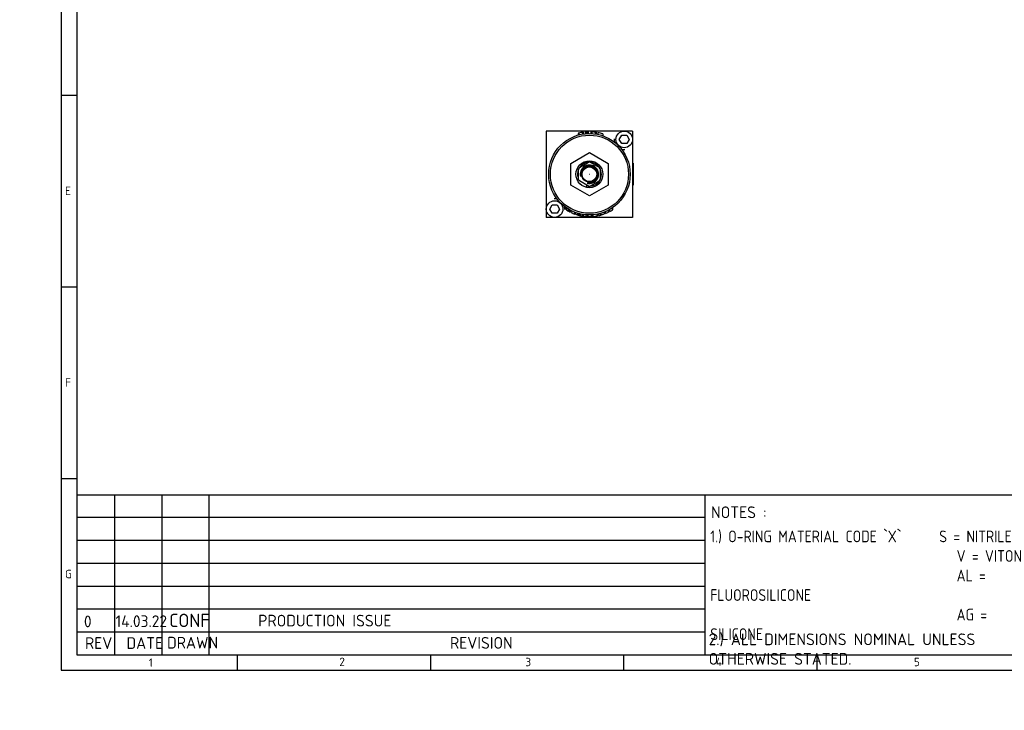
# Model space of a CAD drawing. Header units: millimetres. Extents: x 0 to 578, y 0 to 412.
# Tile 1 of 12: x 0 to 294, y 0 to 206. Entities that reach past the tile are written whole.
import ezdxf
from ezdxf import colors
from ezdxf.entities.mleader import LeaderData, LeaderLine
from ezdxf.math import Vec2, Vec3

# ---------------------------------------------------------------- set-up
doc = ezdxf.new("R2010")
doc.units = ezdxf.units.MM
for name, color, linetype in [('01', 7, 'Continuous'), ('Default', 7, 'Continuous'), ('dimensions', 7, 'Continuous'), ('drawing_sheet', 7, 'Continuous'), ('SH06-FR-XR-AD', 7, 'Continuous'), ('title_block_text', 7, 'Continuous')]:
    doc.layers.add(name, color=color, linetype=linetype)

# ---------------------------------------------------------------- blocks, each defined once
blk = doc.blocks.new('SE4')
at = {"layer": 'SH06-FR-XR-AD', "color": 7, "linetype": 'Continuous'}
for p, q in [((157.13, 172.87), (157.13, 160)), ((170, 172.87), (157.13, 172.87)), ((166.59, 172.2), (166.59, 171.68)), ((166.84, 172.27), (166.84, 171.74)), ((167.98, 172.51), (167.98, 171.99)), ((168.22, 172.03), (168.22, 172.54)), ((169.07, 172.63), (168.75, 172.61)), ((168.75, 172.61), (168.75, 172.1)), ((169.36, 172.65), (169.07, 172.63)), ((169.07, 172.63), (169.07, 172.13)), ((169.36, 172.65), (169.36, 172.15)), ((169.67, 172.66), (169.67, 172.16)), ((170, 172.87), (170, 172.9)), ((182.87, 172.87), (170, 172.87)), ((170.43, 172.66), (170.43, 172.15)), ((170.67, 172.65), (170.67, 172.14)), ((171.69, 172.56), (171.69, 172.04)), ((172.07, 171.99), (172.07, 172.5)), ((172.48, 172.42), (172.48, 171.91)), ((174.03, 172.01), (174.03, 171.47)), ((178.92, 170.39), (179.65, 171.66)), ((179.65, 171.66), (181.12, 171.66)), ((181.12, 171.66), (181.86, 170.39)), ((182.87, 172.87), (182.87, 160)), ((179.65, 169.12), (178.92, 170.39)), ((181.12, 169.12), (179.65, 169.12)), ((181.86, 170.39), (181.12, 169.12)), ((164.43, 163.22), (170, 166.46)), ((170, 166.46), (175.57, 163.22)), ((164.43, 156.78), (164.43, 163.22)), ((167.04, 162), (169.75, 163.57)), ((170.25, 163.57), (172.96, 162)), ((175.57, 163.22), (175.57, 156.78)), ((183.07, 163.29), (182.87, 163.29)), ((183.07, 163.29), (183.07, 156.71)), ((157.13, 160), (157.1, 160)), ((157.13, 160), (157.13, 147.13)), ((166.78, 158.43), (166.78, 161.56)), ((169.97, 160), (170.03, 160)), ((170, 160.02), (170, 159.97)), ((173.22, 161.56), (173.22, 158.43)), ((182.87, 160), (182.87, 147.13)), ((170, 153.54), (164.43, 156.78)), ((169.75, 156.43), (167.04, 158)), ((175.57, 156.78), (170, 153.54)), ((172.96, 158), (170.25, 156.43)), ((182.87, 156.71), (183.07, 156.71)), ((158.14, 149.61), (158.88, 150.88)), ((158.88, 150.88), (160.35, 150.88)), ((160.35, 150.88), (161.08, 149.61)), ((163.02, 149.43), (163.02, 150.04)), ((163.22, 149.3), (163.22, 149.9)), ((176.85, 149.34), (176.85, 149.95)), ((177.03, 149.46), (177.03, 150.08)), ((170, 147.13), (157.13, 147.13)), ((158.88, 148.34), (158.14, 149.61)), ((160.35, 148.34), (158.88, 148.34)), ((161.08, 149.61), (160.35, 148.34)), ((163.09, 149.38), (163.09, 149.38)), ((163.8, 148.95), (163.8, 149.54)), ((164.08, 148.8), (164.08, 149.38)), ((164.25, 148.71), (164.25, 149.28)), ((164.59, 148.54), (164.59, 149.11)), ((165.64, 148.1), (165.64, 148.65)), ((165.86, 148.03), (165.86, 148.56)), ((166.45, 147.84), (166.45, 148.37)), ((166.59, 147.8), (166.59, 148.33)), ((166.92, 147.71), (166.92, 148.23)), ((167.25, 147.63), (167.25, 148.15)), ((167.39, 147.6), (167.39, 148.12)), ((167.99, 147.49), (167.99, 148)), ((168.06, 147.48), (168.06, 147.99)), ((168.17, 147.98), (168.17, 147.46)), ((169.33, 147.34), (169.33, 147.86)), ((169.61, 147.34), (169.61, 147.84)), ((182.87, 147.13), (170, 147.13)), ((170, 147.1), (170, 147.13)), ((170.6, 147.34), (170.6, 147.85)), ((170.78, 147.35), (170.78, 147.86)), ((170.81, 147.36), (170.81, 147.86)), ((171.14, 147.38), (171.14, 147.89)), ((172.28, 147.54), (172.28, 148.05)), ((172.45, 147.57), (172.45, 148.09)), ((172.74, 147.63), (172.74, 148.15)), ((172.92, 147.67), (172.92, 148.19)), ((173.36, 147.79), (173.36, 148.31)), ((174.52, 148.17), (174.52, 148.71)), ((174.79, 148.27), (174.79, 148.82)), ((175.68, 148.67), (175.68, 149.24)), ((175.98, 148.83), (175.98, 149.41)), ((176.04, 148.86), (176.04, 149.44))]:
    blk.add_line(p, q, dxfattribs=at)
at = {"layer": 'SH06-FR-XR-AD', "color": 7}
for p, q in [((170, 172.85), (170, 172.87)), ((157.15, 160), (157.13, 160)), ((172.56, 160), (172.51, 160)), ((182.9, 160), (182.85, 160)), ((170, 147.13), (170, 147.15))]:
    blk.add_line(p, q, dxfattribs=at)
at = {"layer": 'SH06-FR-XR-AD', "color": 7, "linetype": 'Continuous'}
for centre, radius in [((170, 160), 12.16), ((170, 160), 11.66), ((180.39, 170.39), 2.48), ((170, 160), 4.02), ((170, 160), 2.36), ((170, 160), 2.2), ((159.61, 149.61), 2.48)]:
    blk.add_circle(centre, radius, dxfattribs=at)
for centre, radius, start, end in [((170, 160), 12.67, 104.4455, 105.5976), ((170, 160), 12.67, 99.1716, 104.4455), ((170, 160), 12.67, 104.0299, 104.1749), ((170, 160), 12.67, 98.0956, 99.1804), ((170, 160), 12.67, 91.5135, 92.8926), ((170, 160), 12.67, 82.3269, 86.9621), ((170, 160), 12.67, 80.6133, 82.3366), ((170, 160), 12.67, 71.4508, 78.7054), ((180.39, 170.39), 3.04, 176.6799, 194.7417), ((180.39, 170.39), 3.04, 255.2583, 273.3201), ((170, 160), 3.58, 255, 195), ((167.29, 161.56), 0.507, 120, 180), ((170, 160), 2.74, 255, 195), ((170, 160), 2.59, 255, 195), ((170, 163.13), 0.507, 60, 120), ((172.71, 161.56), 0.507, 0, 60), ((167.29, 158.43), 0.507, 180, 240), ((170, 156.87), 0.507, 240, 300), ((172.71, 158.43), 0.507, 300, 0), ((159.61, 149.61), 3.04, 75.2583, 93.3201), ((159.61, 149.61), 3.04, 356.6799, 14.7417), ((170, 160), 12.67, 236.5773, 237.6478), ((170, 160), 12.67, 237.6478, 240.7072), ((170, 160), 12.67, 240.7072, 242.1186), ((170, 160), 12.67, 242.1186, 243.033), ((170, 160), 12.67, 244.7148, 249.8726), ((170, 160), 12.67, 250.9103, 253.7046), ((170, 160), 12.67, 253.7046, 254.3763), ((170, 160), 12.67, 254.3763, 255.9293), ((170, 160), 12.67, 255.9293, 257.445), ((170, 160), 12.67, 257.445, 258.1326), ((170, 160), 12.67, 258.1326, 260.8844), ((170, 160), 12.67, 261.1936, 265.2111), ((170, 160), 12.67, 266.8033, 266.9203), ((170, 160), 12.67, 266.974, 268.241), ((170, 160), 12.67, 268.2361, 272.7059), ((170, 160), 12.67, 271.8012, 272.0438), ((170, 160), 12.67, 272.7059, 273.5275), ((170, 160), 12.67, 273.5275, 273.6849), ((170, 160), 12.67, 273.6849, 277.3858), ((170, 160), 12.67, 275.173, 280.3806), ((170, 160), 12.67, 280.3363, 281.1624), ((170, 160), 12.67, 282.4732, 283.3148), ((170, 160), 12.67, 283.3036, 285.3946), ((170, 160), 12.67, 292.2321, 296.6135), ((170, 160), 12.67, 298.1666, 298.464), ((170, 160), 12.67, 298.464, 302.7441), ((170, 160), 12.67, 302.7441, 303.7144)]:
    blk.add_arc(centre, radius, start, end, dxfattribs=at)
for points, knots in [([(170.67, 172.65), (170.56, 172.66), (170.5, 172.66), (170.44, 172.66), (170.43, 172.66), (170.43, 172.66)], [0, 0, 0, 0, 0.25, 0.25, 0.4697519, 0.4697519, 0.4697519, 0.4697519]), ([(169.33, 147.35), (169.34, 147.35), (169.33, 147.35), (169.33, 147.35), (169.33, 147.35), (169.33, 147.35), (169.35, 147.35), (169.31, 147.35), (169.22, 147.35), (168.99, 147.37), (168.86, 147.38), (168.59, 147.41), (168.46, 147.42), (168.24, 147.45), (168.17, 147.46), (168.17, 147.46)], [0.5019203, 0.5019203, 0.5019203, 0.5019203, 0.625, 0.625, 0.6875, 0.6875, 0.75, 0.75, 0.8125, 0.8125, 0.875, 0.875, 0.9375, 0.9375, 1, 1, 1, 1]), ([(174.52, 148.17), (174.52, 148.17), (174.52, 148.17), (174.52, 148.17), (174.52, 148.17), (174.54, 148.17), (174.47, 148.15), (174.39, 148.12), (174.2, 148.04), (174.08, 148.01), (173.85, 147.93), (173.73, 147.89), (173.52, 147.83), (173.43, 147.8), (173.35, 147.78), (173.36, 147.79), (173.36, 147.79), (173.36, 147.79), (173.36, 147.79), (173.36, 147.79)], [0, 0, 0, 0, 0.25, 0.3125, 0.3125, 0.375, 0.375, 0.4375, 0.4375, 0.5, 0.5, 0.5625, 0.5625, 0.625, 0.625, 0.6875, 0.6875, 0.75, 1, 1, 1, 1])]:
    blk.add_open_spline(points, degree=3, knots=knots, dxfattribs=at)
blk = doc.blocks.new('_Dot')
at = {"color": 0, "linetype": 'ByBlock', "lineweight": -2}
blk.add_line((-0.5, 0), (-1, 0), dxfattribs=at)
at = {"color": 0, "linetype": 'ByBlock', "const_width": 0.5}
blk.add_lwpolyline([(-0.25, 0, 1), (0.25, 0, 1)], format="xyb", close=True, dxfattribs=at)

msp = doc.modelspace()

# ---------------------------------------------------------------- linework, layer by layer
at = {"layer": '01', "color": 7}
for p, q in [((12.42, 412.24), (12.42, 12)), ((17.01, 407.65), (17.01, 16.59)), ((17.01, 183.53), (12.42, 183.53)), ((12.42, 126.36), (17.01, 126.36)), ((12.42, 69.18), (17.01, 69.18)), ((573.83, 64.24), (17.01, 64.24)), ((28.3, 64.24), (28.3, 16.59)), ((42.42, 64.24), (42.42, 16.59)), ((56.54, 16.59), (56.54, 64.24)), ((204.42, 64.24), (204.42, 16.59)), ((204.42, 57.53), (17.01, 57.53)), ((204.42, 50.69), (17.01, 50.69)), ((204.42, 43.84), (17.01, 43.84)), ((204.42, 36.99), (17.01, 36.99)), ((204.42, 30.18), (17.01, 30.18)), ((204.42, 23.37), (17.01, 23.37)), ((17.01, 16.59), (573.83, 16.59)), ((65.02, 12), (65.02, 16.59)), ((122.62, 16.59), (122.62, 12)), ((180.22, 12), (180.22, 16.59)), ((237.89, 16.59), (237.89, 12)), ((12.42, 12), (578.42, 12))]:
    msp.add_line(p, q, dxfattribs=at)

# ---------------------------------------------------------------- block references
at = {"layer": 'dimensions'}
msp.add_blockref('SE4', (0, 0), dxfattribs=at)

# ---------------------------------------------------------------- texts
at = {"layer": '01', "attachment_point": 7}
for s, insert, char_height, width in [('{\\fSolid Edge ISO|b0||i0||c0|p34;\\C7;\\H2.5;\\W1.;E}', (13.55, 153.77), 2.5, 2.3089), ('{\\fSolid Edge ISO|b0||i0||c0|p34;\\C7;\\H2.5;\\W1.;F}', (13.55, 96.6), 2.5, 2.0941), ('{\\fSolid Edge ISO|b0||i0||c0|p34;\\C7;\\H2.5;\\W1.;G}', (13.55, 39.42), 2.5, 2.6848), ('{\\fSolid Edge ISO|b0||i0||c0|p34;\\C7;\\H3.5;\\W1.;REV}', (19.48, 18.32), 3.5, 7.0878), ('{\\fSolid Edge ISO|b0||i0||c0|p34;\\C7;\\H3.5;\\W1.;DATE}', (31.87, 18.32), 3.5, 8.0374), ('{\\fSolid Edge ISO|b0||i0||c0|p34;\\C7;\\H3.5;\\W1.;DRAWN}', (43.98, 18.43), 3.5, 11.5712), ('{\\fSolid Edge ISO|b0||i0||c0|p34;\\C7;\\H3.5;\\W1.;REVISION}', (128.4, 18.38), 3.5, 14.3242), ('{\\fSolid Edge ISO|b0||i0||c0|p34;\\C7;\\H2.5;\\W1.;2}', (95.39, 13.23), 2.5, 1.9331), ('{\\fSolid Edge ISO|b0||i0||c0|p34;\\C7;\\H2.5;\\W1.;4}', (207.75, 13.23), 2.5, 1.9331)]:
    msp.add_mtext(s, dxfattribs=dict(at, insert=insert, char_height=char_height, width=width))
at = {"layer": 'Default', "char_height": 2.5}
for s, insert, width, attachment_point in [('{\\fSolid Edge ISO|b0||i0||c0|p34;\\C7;\\H2.5;\\W1.;1}', (38.52, 15.47), 1.0227, 1), ('{\\fSolid Edge ISO|b0||i0||c0|p34;\\C7;\\H2.5;\\W1.;3}', (150.91, 15.66), 1.3068, 1), ('{\\fSolid Edge ISO|b0||i0||c0|p34;\\C7;\\H2.5;\\W1.;5}', (266.85, 14.42), 1.4205, 4)]:
    msp.add_mtext(s, dxfattribs=dict(at, insert=insert, width=width, attachment_point=attachment_point))
at = {"layer": 'drawing_sheet', "char_height": 3.5}
for s, insert, width, attachment_point in [('{\\fSolid Edge ISO|b0||i0||c0|p34;\\C7;\\H3.5;\\W1.;NOTES :}', (206.29, 57.36), 41.8306, 7), ('{\\fSolid Edge ISO|b0||i0||c0|p34;\\C7;\\H3.5;\\W0.94;1.) O-RING MATERIAL CODE `X`      S = NITRILE\\P}{\\fSolid Edge ISO|b0||i0||c0|p34;\\C7;\\H3.5;\\W0.94;                                       V = VITON\\P}{\\fSolid Edge ISO|b0||i0||c0|p34;\\C7;\\H3.5;\\W0.94;                                       AL}{\\fSolid Edge ISO|b0||i0||c0|p34;\\C7;\\H3.5;\\W0.94; = }{\\fSolid Edge ISO|b0||i0||c0|p34;\\C7;\\H3.5;\\W0.94;FLUOROSILICONE^I}{\\fSolid Edge ISO|b0||i0||c0|p34;\\C7;\\H3.5;\\W0.94;\\P}{\\fSolid Edge ISO|b0||i0||c0|p34;\\C7;\\H3.5;\\W0.94;                                       AG = SILICONE\\P}', (206.05, 53.65), 95.3162, 1), ('{\\fSolid Edge ISO|b0||i0||c0|p34;\\C7;\\H3.5;\\W1.;2.) ALL DIMENSIONS NOMINAL UNLESS OTHERWISE STATED.   }', (205.57, 22.94), 96.5892, 1)]:
    msp.add_mtext(s, dxfattribs=dict(at, insert=insert, width=width, attachment_point=attachment_point))
at = {"layer": 'title_block_text', "insert": (71.17, 26.77), "char_height": 3.5, "width": 132.4347, "attachment_point": 4}
msp.add_mtext('{\\fSolid Edge ISO|b0||i0||c0|p34;\\C7;\\H3.5;\\W1.;PRODUCTION ISSUE}', dxfattribs=at)

# ---------------------------------------------------------------- leaders
at = {"layer": 'Default', "color": 7, "linetype": 'Continuous'}
ml = msp.add_multileader_mtext('Standard', dxfattribs=at)
ml.set_content('{\\pxsm0.9;\\fSolid Edge ISO|b0||i0||c0|p34;\\W1.;SH06-FR-SR-AD-X-X\\P}', color=256)
ml.set_leader_properties()
ml.set_arrow_properties(name='DOT')
ml.build(insert=Vec2(0, 0))
ml.multileader.update_dxf_attribs({"leader_type": 0, "dogleg_length": 0})
ctx = ml.context
ctx.base_point, ctx.landing_gap_size = Vec3(444.63, 43.91), 1.4
notes = []
notes.append((ctx, [(0, (0, 0, 0), (0, 0), (1, 0), 1, [])]))
ctx.mtext.insert = Vec3(446.63, 45.93)
ml = msp.add_multileader_mtext('Standard', dxfattribs=at)
ml.set_content('{\\pxsm0.9;\\fSolid Edge ISO|b0||i0||c0|p34;\\W1.;Quote Only\\P}', color=256)
ml.set_leader_properties()
ml.set_arrow_properties(name='DOT')
ml.build(insert=Vec2(0, 0))
ml.multileader.update_dxf_attribs({"leader_type": 0, "dogleg_length": 0, "arrow_head_size": 5})
ctx = ml.context
ctx.base_point, ctx.char_height, ctx.arrow_head_size, ctx.landing_gap_size = Vec3(530.83, 33.19), 5, 5, 1.75
notes.append((ctx, [(0, (0, 0, 0), (0, 0), (1, 0), 1, [])]))
ctx.mtext.insert = Vec3(532.83, 36.34)
ml = msp.add_multileader_mtext('Standard', dxfattribs=at)
ml.set_content('{\\pxsm0.9;\\fSolid Edge ISO|b0||i0||c0|p34;\\W1.;0\\P}', color=256)
ml.set_leader_properties()
ml.set_arrow_properties(name='DOT')
ml.build(insert=Vec2(0, 0))
ml.multileader.update_dxf_attribs({"leader_type": 0, "dogleg_length": 0})
ctx = ml.context
ctx.base_point, ctx.landing_gap_size = Vec3(565.53, 33.25), 1.4
notes.append((ctx, [(0, (0, 0, 0), (0, 0), (1, 0), 1, [])]))
ctx.mtext.insert = Vec3(567.53, 35.27)
ml = msp.add_multileader_mtext('Standard', dxfattribs=at)
ml.set_content('{\\pxsm0.9;\\fSolid Edge ISO|b0||i0||c0|p34;\\W1.;0\\P}', color=256)
ml.set_leader_properties()
ml.set_arrow_properties(name='DOT')
ml.build(insert=Vec2(0, 0))
ml.multileader.update_dxf_attribs({"leader_type": 0, "dogleg_length": 0})
ctx = ml.context
ctx.base_point, ctx.landing_gap_size = Vec3(565.53, 33.25), 1.4
notes.append((ctx, [(0, (0, 0, 0), (0, 0), (1, 0), 1, [])]))
ctx.mtext.insert = Vec3(567.53, 35.27)
ml = msp.add_multileader_mtext('Standard', dxfattribs=at)
ml.set_content('{\\pxsm0.9;\\fSolid Edge ISO|b0||i0||c0|p34;\\W1.;0\\P}', color=256)
ml.set_leader_properties()
ml.set_arrow_properties(name='DOT')
ml.build(insert=Vec2(0, 0))
ml.multileader.update_dxf_attribs({"leader_type": 0, "dogleg_length": 0})
ctx = ml.context
ctx.base_point, ctx.landing_gap_size = Vec3(565.53, 33.25), 1.4
notes.append((ctx, [(0, (0, 0, 0), (0, 0), (1, 0), 1, [])]))
ctx.mtext.insert = Vec3(567.53, 35.27)
ml = msp.add_multileader_mtext('Standard', dxfattribs=at)
ml.set_content('{\\pxsm0.9;\\fSolid Edge ISO|b0||i0||c0|p34;\\W1.;CONF\\P}', color=256)
ml.set_leader_properties()
ml.build(insert=Vec2(0, 0))
ml.multileader.update_dxf_attribs({"dogleg_length": 0, "arrow_head_size": 0.584})
ctx = ml.context
ctx.base_point, ctx.arrow_head_size, ctx.landing_gap_size = Vec3(44.25, 26.81), 0.584, 1.4
ctx.text_align_type = 1
notes.append((ctx, [(0, (0, 0, 0), (0, 0), (1, 0), 1, [])]))
ctx.mtext.insert, ctx.mtext.alignment = Vec3(50.62, 28.83), 2
ml = msp.add_multileader_mtext('Standard', dxfattribs=at)
ml.set_content('{\\pxsm0.9;\\fSolid Edge ISO|b0||i0||c0|p34;\\W1.;\\P}', color=256)
ml.set_leader_properties()
ml.set_arrow_properties(name='DOT')
ml.build(insert=Vec2(0, 0))
ml.multileader.update_dxf_attribs({"leader_type": 0, "dogleg_length": 0})
ctx = ml.context
ctx.base_point, ctx.landing_gap_size = Vec3(44.19, 26.57), 1.4
notes.append((ctx, [(0, (0, 0, 0), (0, 0), (1, 0), 1, [])]))
ctx.mtext.insert = Vec3(46.19, 28.57)
ml = msp.add_multileader_mtext('Standard', dxfattribs=at)
ml.set_content('{\\pxsm0.9;\\fSolid Edge ISO|b0||i0||c0|p34;\\W1.;14.03.22\\P}', color=256)
ml.set_leader_properties()
ml.set_arrow_properties(name='DOT')
ml.build(insert=Vec2(0, 0))
ml.multileader.update_dxf_attribs({"leader_type": 0, "dogleg_length": 0, "arrow_head_size": 3.5})
ctx = ml.context
ctx.base_point, ctx.char_height, ctx.arrow_head_size, ctx.landing_gap_size = Vec3(26.62, 26.58), 3.5, 3.5, 1.23
notes.append((ctx, [(0, (0, 0, 0), (0, 0), (1, 0), 1, [])]))
ctx.mtext.insert = Vec3(28.62, 28.35)
ml = msp.add_multileader_mtext('Standard', dxfattribs=at)
ml.set_content('{\\pxsm0.9;\\fSolid Edge ISO|b0||i0||c0|p34;\\W1.;0\\P}', color=256)
ml.set_leader_properties()
ml.set_arrow_properties(name='DOT')
ml.build(insert=Vec2(0, 0))
ml.multileader.update_dxf_attribs({"leader_type": 0, "dogleg_length": 0, "arrow_head_size": 3.5})
ctx = ml.context
ctx.base_point, ctx.char_height, ctx.arrow_head_size, ctx.landing_gap_size = Vec3(17.17, 26.5), 3.5, 3.5, 1.23
notes.append((ctx, [(0, (0, 0, 0), (0, 0), (1, 0), 1, [])]))
ctx.mtext.insert = Vec3(19.17, 28.27)
ml = msp.add_multileader_mtext('Standard', dxfattribs=at)
ml.set_content('{\\pxsm0.9;\\fSolid Edge ISO|b0||i0||c0|p34;\\W1.;CONF\\P}', color=256)
ml.set_leader_properties()
ml.set_arrow_properties(name='DOT')
ml.build(insert=Vec2(0, 0))
ml.multileader.update_dxf_attribs({"leader_type": 0, "dogleg_length": 0, "arrow_head_size": 3})
ctx = ml.context
ctx.base_point, ctx.char_height, ctx.arrow_head_size, ctx.landing_gap_size = Vec3(439.59, 24.15), 3, 3, 1.05
notes.append((ctx, [(0, (0, 0, 0), (0, 0), (1, 0), 1, [])]))
ctx.mtext.insert = Vec3(441.59, 25.66)
ml = msp.add_multileader_mtext('Standard', dxfattribs=at)
ml.set_content('{\\pxsm0.9;\\fSolid Edge ISO|b0||i0||c0|p34;\\W1.;14.03.22\\P}', color=256)
ml.set_leader_properties()
ml.set_arrow_properties(name='DOT')
ml.build(insert=Vec2(0, 0))
ml.multileader.update_dxf_attribs({"leader_type": 0, "dogleg_length": 0, "arrow_head_size": 2.5})
ctx = ml.context
ctx.base_point, ctx.char_height, ctx.arrow_head_size, ctx.landing_gap_size = Vec3(468.66, 24.07), 2.5, 2.5, 0.875
notes.append((ctx, [(0, (0, 0, 0), (0, 0), (1, 0), 1, [])]))
ctx.mtext.insert = Vec3(470.66, 25.34)
for ctx, leaders in notes:
    for number, flags, end, landing, length, lines in leaders:
        leader = LeaderData()
        leader.index, (leader.has_last_leader_line, leader.has_dogleg_vector, leader.attachment_direction) = number, flags
        leader.last_leader_point, leader.dogleg_vector, leader.dogleg_length = Vec3(end), Vec3(landing), length
        for number, points, colour, breaks in lines:
            line = LeaderLine()
            line.index, line.vertices, line.color, line.breaks = number, Vec3.list(points), colors.encode_raw_color(colour), breaks
            leader.lines.append(line)
        ctx.leaders.append(leader)

doc.saveas('drawing.dxf')
